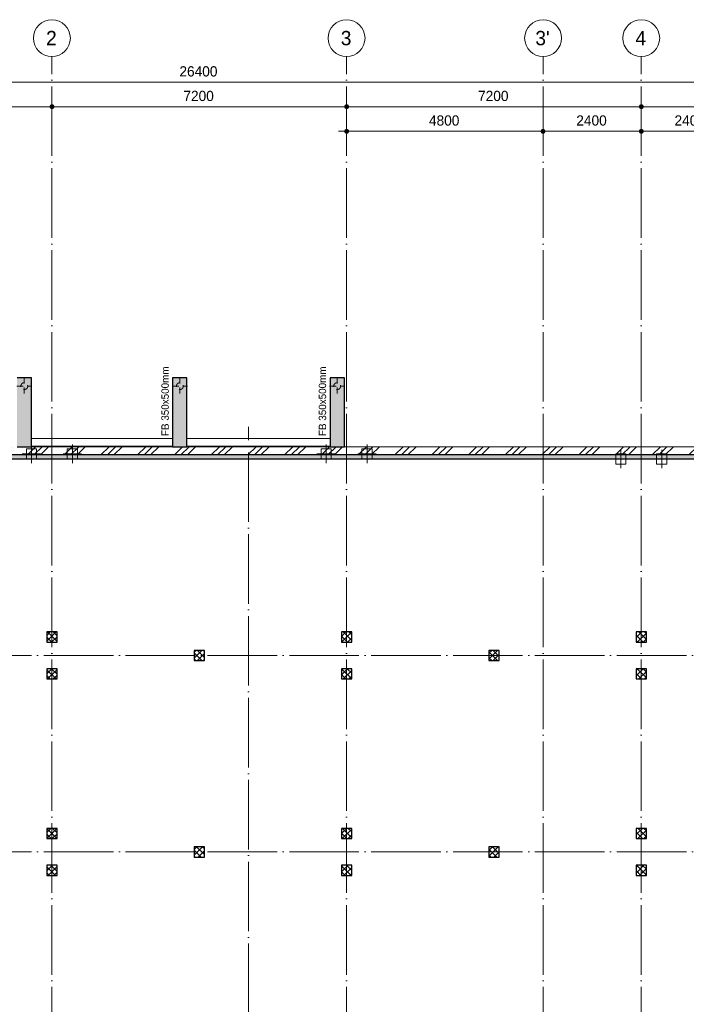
# Model space of a CAD drawing. Header units: millimetres. Extents: x -2900 to 56100, y -900 to 49332.
# Tile 5 of 8: x 11412 to 27700, y 25277 to 49332. Entities that reach past the tile are written whole.
import ezdxf

# ---------------------------------------------------------------- set-up
doc = ezdxf.new("R2010")
doc.units = ezdxf.units.MM
for name, pattern in [('WSP_hartlijn', [800, 500, -100, 100, -100]), ('WSP_hhidden', [250, 150, -100]), ('WSP_stramienlijn', [2000, 1700, -150, 0, -150])]:
    doc.linetypes.add(name, pattern=pattern)
for name, color, linetype, lineweight in [('00_algemeen - hartlijn', 7, 'Continuous', 13), ('00_algemeen - hhidden - 0_13mm', 7, 'WSP_hhidden', 13), ('00_maatvoering', 8, 'Continuous', 13), ('00_maatvoering-100', 8, 'Continuous', 13), ('07_stramien', 4, 'Continuous', 13), ('16_funderingsconstructies', 2, 'Continuous', 18), ('16_funderingsconstructies - voeten en balken -cut-', 3, 'Continuous', 25), ('17_paalfunderingen - prefab', 2, 'Continuous', 18), ('17_paalfunderingen - prefab -cut-', 3, 'Continuous', 25), ('28_hoofddraagconstructies - kolommen en liggers - staal', 1, 'Continuous', 13), ('28_hoofddraagconstructies - tags', 7, 'Continuous', 18)]:
    doc.layers.add(name, color=color, linetype=linetype, lineweight=lineweight)
doc.layers.add('16_funderingsconstructies - voeten en balken', color=2, linetype='Continuous')
doc.styles.add('Revittext', font='txt', dxfattribs={"height": 350})
doc.styles.add('Revittext_1', font='txt', dxfattribs={"height": 250})
doc.styles.add('Revittext_2', font='txt', dxfattribs={"height": 180})
doc.dimstyles.new('WSP_25_-_transparant', dxfattribs={"dimscale": 304.8, "dimtxt": 252.223969, "dimasz": 1.312336, "dimexe": 0.656168, "dimexo": 0.0625, "dimgap": 0.213255, "dimtad": 1, "dimdec": 0, "dimzin": 0, "dimdsep": 46, "dimtxsty": 'Revittext_1', "dimblk1": 'DOTSMALL', "dimblk2": 'DOTSMALL', "dimsah": 1, "dimcen": 0.09, "dimdle": 0.656168, "dimazin": 0, "dimtfac": 1, "dimtdec": 4, "dimtix": 1, "dimtmove": 0, "dimatfit": 3, "dimfxl": 0.656168, "dimfxlon": 1, "dimtvp": 1, "dimtolj": 1, "dimtzin": 0, "dimarcsym": 2})

# ---------------------------------------------------------------- blocks, each defined once
blk = doc.blocks.new('28_WSP_SF_staal - HFL v21-0 - Lequ 200x200x16 - S235-1314732-fundering - plot - 100')
at = {"layer": '00_algemeen - hhidden - 0_13mm'}
blk.add_line((-1747.5, 39.2), (1747.5, 39.2), dxfattribs=at)
blk = doc.blocks.new('28_WSP_SF_staal - HFL v21-0 - Lequ 200x200x16 - S235-1314718-fundering - plot - 100')
at = {"layer": '00_algemeen - hhidden - 0_13mm'}
blk.add_line((-1725, 39.2), (1725, 39.2), dxfattribs=at)
blk = doc.blocks.new('17_WSP_FD_prefab - fundatiepaal v18-0 - 250x250-V89-fundering - plot - 100')
at = {"layer": '00_algemeen - hartlijn', "color": 135}
blk.add_line((0, -225), (0, -125), dxfattribs=at)
at = {"layer": '16_funderingsconstructies', "color": 135, "lineweight": 13}
for p, q in [((-225, 0), (225, 0)), ((125, 125), (-125, 125)), ((-125, 125), (-125, -125)), ((0, -125), (0, 175)), ((125, -125), (125, 125))]:
    blk.add_line(p, q, dxfattribs=at)
blk = doc.blocks.new('17_WSP_FD_prefab - fundatiepaal v18-0 - 250x250-V88-fundering - plot - 100')
at = {"layer": '00_algemeen - hartlijn', "color": 135}
blk.add_line((0, -225), (0, -125), dxfattribs=at)
at = {"layer": '16_funderingsconstructies', "color": 135, "lineweight": 13}
for p, q in [((-225, 0), (225, 0)), ((125, 125), (-125, 125)), ((-125, 125), (-125, -125)), ((0, -125), (0, 225)), ((125, -125), (125, 125))]:
    blk.add_line(p, q, dxfattribs=at)
blk = doc.blocks.new('17_WSP_FD_prefab - fundatiepaal v18-0 - 250x250-V1-fundering - plot - 100')
at = {"layer": '00_algemeen - hartlijn', "color": 135}
for p, q in [((0, 175), (0, 225)), ((0, -225), (0, -125))]:
    blk.add_line(p, q, dxfattribs=at)
at = {"layer": '16_funderingsconstructies', "color": 135, "lineweight": 13}
for p, q in [((-225, 0), (225, 0)), ((125, 125), (-125, 125)), ((-125, 125), (-125, -125)), ((0, -125), (0, 175)), ((125, -125), (125, 125))]:
    blk.add_line(p, q, dxfattribs=at)
blk = doc.blocks.new('17_WSP_FD_prefab - fundatiepaal v18-0 - 250x250-V90-fundering - plot - 100')
at = {"layer": '00_algemeen - hartlijn', "color": 135}
blk.add_line((0, -225), (0, 0), dxfattribs=at)
at = {"layer": '16_funderingsconstructies', "color": 135, "lineweight": 13}
for p, q in [((125, 125), (-125, 125)), ((-125, 125), (-125, 0)), ((0, 0), (0, 225)), ((125, 0), (125, 125))]:
    blk.add_line(p, q, dxfattribs=at)
at = {"layer": '17_paalfunderingen - prefab', "color": 55}
for p, q in [((-125, 0), (-125, -125)), ((-125, -125), (125, -125)), ((125, -125), (125, 0))]:
    blk.add_line(p, q, dxfattribs=at)
blk = doc.blocks.new('17_WSP_FD_prefab - fundatiepaal v18-0 - 250x250-V5-fundering - plot - 100')
at = {"layer": '16_funderingsconstructies', "lineweight": 13}
h = blk.add_hatch(dxfattribs=at)
h.set_pattern_fill('FP_6', color=10, style=0, pattern_type=2)
h.set_pattern_definition([(45, (-12200, -34250), (-70.71068, 70.71068), []), (135, (-12200, -34250), (-70.71068, -70.71068), [])])
h.paths.add_polyline_path([(-125, -125), (125, -125), (125, 125), (-125, 125)])
at = {"layer": '17_paalfunderingen - prefab -cut-', "color": 8}
for p, q in [((125, 125), (-125, 125)), ((-125, 125), (-125, -125)), ((125, -125), (125, 125)), ((-125, -125), (125, -125))]:
    blk.add_line(p, q, dxfattribs=at)
blk = doc.blocks.new('17_WSP_FD_prefab - fundatiepaal v18-0 - 250x250-V6-fundering - plot - 100')
at = {"layer": '16_funderingsconstructies', "lineweight": 13}
h = blk.add_hatch(dxfattribs=at)
h.set_pattern_fill('FP_7', color=10, style=0, pattern_type=2)
h.set_pattern_definition([(45, (-12200, -33350), (-70.71068, 70.71068), []), (135, (-12200, -33350), (-70.71068, -70.71068), [])])
h.paths.add_polyline_path([(-125, -125), (125, -125), (125, 125), (-125, 125)])
at = {"layer": '17_paalfunderingen - prefab -cut-', "color": 8}
for p, q in [((125, 125), (-125, 125)), ((-125, 125), (-125, -125)), ((125, -125), (125, 125)), ((-125, -125), (125, -125))]:
    blk.add_line(p, q, dxfattribs=at)
blk = doc.blocks.new('17_WSP_FD_prefab - fundatiepaal v18-0 - 250x250-V7-fundering - plot - 100')
at = {"layer": '16_funderingsconstructies', "lineweight": 13}
h = blk.add_hatch(dxfattribs=at)
h.set_pattern_fill('FP_8', color=10, style=0, pattern_type=2)
h.set_pattern_definition([(45, (-15800, -33800), (-70.71068, 70.71068), []), (135, (-15800, -33800), (-70.71068, -70.71068), [])])
h.paths.add_polyline_path([(-125, -125), (125, -125), (125, 125), (-125, 125)])
at = {"layer": '17_paalfunderingen - prefab -cut-', "color": 8}
for p, q in [((125, 125), (-125, 125)), ((-125, 125), (-125, -125)), ((125, -125), (125, 125)), ((-125, -125), (125, -125))]:
    blk.add_line(p, q, dxfattribs=at)
blk = doc.blocks.new('17_WSP_FD_prefab - fundatiepaal v18-0 - 250x250-V8-fundering - plot - 100')
at = {"layer": '16_funderingsconstructies', "lineweight": 13}
h = blk.add_hatch(dxfattribs=at)
h.set_pattern_fill('FP_9', color=10, style=0, pattern_type=2)
h.set_pattern_definition([(45, (-19400, -34250), (-70.71068, 70.71068), []), (135, (-19400, -34250), (-70.71068, -70.71068), [])])
h.paths.add_polyline_path([(-125, -125), (125, -125), (125, 125), (-125, 125)])
at = {"layer": '17_paalfunderingen - prefab -cut-', "color": 8}
for p, q in [((125, 125), (-125, 125)), ((-125, 125), (-125, -125)), ((125, -125), (125, 125)), ((-125, -125), (125, -125))]:
    blk.add_line(p, q, dxfattribs=at)
blk = doc.blocks.new('17_WSP_FD_prefab - fundatiepaal v18-0 - 250x250-V9-fundering - plot - 100')
at = {"layer": '16_funderingsconstructies', "lineweight": 13}
h = blk.add_hatch(dxfattribs=at)
h.set_pattern_fill('FP_10', color=10, style=0, pattern_type=2)
h.set_pattern_definition([(45, (-19400, -33350), (-70.71068, 70.71068), []), (135, (-19400, -33350), (-70.71068, -70.71068), [])])
h.paths.add_polyline_path([(-125, -125), (125, -125), (125, 125), (-125, 125)])
at = {"layer": '17_paalfunderingen - prefab -cut-', "color": 8}
for p, q in [((125, 125), (-125, 125)), ((-125, 125), (-125, -125)), ((125, -125), (125, 125)), ((-125, -125), (125, -125))]:
    blk.add_line(p, q, dxfattribs=at)
blk = doc.blocks.new('17_WSP_FD_prefab - fundatiepaal v18-0 - 250x250-V10-fundering - plot - 100')
at = {"layer": '16_funderingsconstructies', "lineweight": 13}
h = blk.add_hatch(dxfattribs=at)
h.set_pattern_fill('FP_11', color=10, style=0, pattern_type=2)
h.set_pattern_definition([(45, (-23000, -33800), (-70.71068, 70.71068), []), (135, (-23000, -33800), (-70.71068, -70.71068), [])])
h.paths.add_polyline_path([(-125, -125), (125, -125), (125, 125), (-125, 125)])
at = {"layer": '17_paalfunderingen - prefab -cut-', "color": 8}
for p, q in [((125, 125), (-125, 125)), ((-125, 125), (-125, -125)), ((125, -125), (125, 125)), ((-125, -125), (125, -125))]:
    blk.add_line(p, q, dxfattribs=at)
blk = doc.blocks.new('17_WSP_FD_prefab - fundatiepaal v18-0 - 250x250-V11-fundering - plot - 100')
at = {"layer": '16_funderingsconstructies', "lineweight": 13}
h = blk.add_hatch(dxfattribs=at)
h.set_pattern_fill('FP_12', color=10, style=0, pattern_type=2)
h.set_pattern_definition([(45, (-26600, -34250), (-70.71068, 70.71068), []), (135, (-26600, -34250), (-70.71068, -70.71068), [])])
h.paths.add_polyline_path([(-125, -125), (125, -125), (125, 125), (-125, 125)])
at = {"layer": '17_paalfunderingen - prefab -cut-', "color": 8}
for p, q in [((125, 125), (-125, 125)), ((-125, 125), (-125, -125)), ((125, -125), (125, 125)), ((-125, -125), (125, -125))]:
    blk.add_line(p, q, dxfattribs=at)
blk = doc.blocks.new('17_WSP_FD_prefab - fundatiepaal v18-0 - 250x250-V12-fundering - plot - 100')
at = {"layer": '16_funderingsconstructies', "lineweight": 13}
h = blk.add_hatch(dxfattribs=at)
h.set_pattern_fill('FP_13', color=10, style=0, pattern_type=2)
h.set_pattern_definition([(45, (-26600, -33350), (-70.71068, 70.71068), []), (135, (-26600, -33350), (-70.71068, -70.71068), [])])
h.paths.add_polyline_path([(-125, -125), (125, -125), (125, 125), (-125, 125)])
at = {"layer": '17_paalfunderingen - prefab -cut-', "color": 8}
for p, q in [((125, 125), (-125, 125)), ((-125, 125), (-125, -125)), ((125, -125), (125, 125)), ((-125, -125), (125, -125))]:
    blk.add_line(p, q, dxfattribs=at)
blk = doc.blocks.new('17_WSP_FD_prefab - fundatiepaal v18-0 - 250x250-V17-fundering - plot - 100')
at = {"layer": '16_funderingsconstructies', "lineweight": 13}
h = blk.add_hatch(dxfattribs=at)
h.set_pattern_fill('FP_17', color=10, style=0, pattern_type=2)
h.set_pattern_definition([(45, (-12200, -29450), (-70.71068, 70.71068), []), (135, (-12200, -29450), (-70.71068, -70.71068), [])])
h.paths.add_polyline_path([(-125, -125), (125, -125), (125, 125), (-125, 125)])
at = {"layer": '17_paalfunderingen - prefab -cut-', "color": 8}
for p, q in [((125, 125), (-125, 125)), ((-125, 125), (-125, -125)), ((125, -125), (125, 125)), ((-125, -125), (125, -125))]:
    blk.add_line(p, q, dxfattribs=at)
blk = doc.blocks.new('17_WSP_FD_prefab - fundatiepaal v18-0 - 250x250-V18-fundering - plot - 100')
at = {"layer": '16_funderingsconstructies', "lineweight": 13}
h = blk.add_hatch(dxfattribs=at)
h.set_pattern_fill('FP_18', color=10, style=0, pattern_type=2)
h.set_pattern_definition([(45, (-12200, -28550), (-70.71068, 70.71068), []), (135, (-12200, -28550), (-70.71068, -70.71068), [])])
h.paths.add_polyline_path([(-125, -125), (125, -125), (125, 125), (-125, 125)])
at = {"layer": '17_paalfunderingen - prefab -cut-', "color": 8}
for p, q in [((125, 125), (-125, 125)), ((-125, 125), (-125, -125)), ((125, -125), (125, 125)), ((-125, -125), (125, -125))]:
    blk.add_line(p, q, dxfattribs=at)
blk = doc.blocks.new('17_WSP_FD_prefab - fundatiepaal v18-0 - 250x250-V19-fundering - plot - 100')
at = {"layer": '16_funderingsconstructies', "lineweight": 13}
h = blk.add_hatch(dxfattribs=at)
h.set_pattern_fill('FP_19', color=10, style=0, pattern_type=2)
h.set_pattern_definition([(45, (-15800, -29000), (-70.71068, 70.71068), []), (135, (-15800, -29000), (-70.71068, -70.71068), [])])
h.paths.add_polyline_path([(-125, -125), (125, -125), (125, 125), (-125, 125)])
at = {"layer": '17_paalfunderingen - prefab -cut-', "color": 8}
for p, q in [((125, 125), (-125, 125)), ((-125, 125), (-125, -125)), ((125, -125), (125, 125)), ((-125, -125), (125, -125))]:
    blk.add_line(p, q, dxfattribs=at)
blk = doc.blocks.new('17_WSP_FD_prefab - fundatiepaal v18-0 - 250x250-V20-fundering - plot - 100')
at = {"layer": '16_funderingsconstructies', "lineweight": 13}
h = blk.add_hatch(dxfattribs=at)
h.set_pattern_fill('FP_20', color=10, style=0, pattern_type=2)
h.set_pattern_definition([(45, (-19400, -29450), (-70.71068, 70.71068), []), (135, (-19400, -29450), (-70.71068, -70.71068), [])])
h.paths.add_polyline_path([(-125, -125), (125, -125), (125, 125), (-125, 125)])
at = {"layer": '17_paalfunderingen - prefab -cut-', "color": 8}
for p, q in [((125, 125), (-125, 125)), ((-125, 125), (-125, -125)), ((125, -125), (125, 125)), ((-125, -125), (125, -125))]:
    blk.add_line(p, q, dxfattribs=at)
blk = doc.blocks.new('17_WSP_FD_prefab - fundatiepaal v18-0 - 250x250-V21-fundering - plot - 100')
at = {"layer": '16_funderingsconstructies', "lineweight": 13}
h = blk.add_hatch(dxfattribs=at)
h.set_pattern_fill('FP_21', color=10, style=0, pattern_type=2)
h.set_pattern_definition([(45, (-19400, -28550), (-70.71068, 70.71068), []), (135, (-19400, -28550), (-70.71068, -70.71068), [])])
h.paths.add_polyline_path([(-125, -125), (125, -125), (125, 125), (-125, 125)])
at = {"layer": '17_paalfunderingen - prefab -cut-', "color": 8}
for p, q in [((125, 125), (-125, 125)), ((-125, 125), (-125, -125)), ((125, -125), (125, 125)), ((-125, -125), (125, -125))]:
    blk.add_line(p, q, dxfattribs=at)
blk = doc.blocks.new('17_WSP_FD_prefab - fundatiepaal v18-0 - 250x250-V22-fundering - plot - 100')
at = {"layer": '16_funderingsconstructies', "lineweight": 13}
h = blk.add_hatch(dxfattribs=at)
h.set_pattern_fill('FP_22', color=10, style=0, pattern_type=2)
h.set_pattern_definition([(45, (-23000, -29000), (-70.71068, 70.71068), []), (135, (-23000, -29000), (-70.71068, -70.71068), [])])
h.paths.add_polyline_path([(-125, -125), (125, -125), (125, 125), (-125, 125)])
at = {"layer": '17_paalfunderingen - prefab -cut-', "color": 8}
for p, q in [((125, 125), (-125, 125)), ((-125, 125), (-125, -125)), ((125, -125), (125, 125)), ((-125, -125), (125, -125))]:
    blk.add_line(p, q, dxfattribs=at)
blk = doc.blocks.new('17_WSP_FD_prefab - fundatiepaal v18-0 - 250x250-V23-fundering - plot - 100')
at = {"layer": '16_funderingsconstructies', "lineweight": 13}
h = blk.add_hatch(dxfattribs=at)
h.set_pattern_fill('FP_23', color=10, style=0, pattern_type=2)
h.set_pattern_definition([(45, (-26600, -29450), (-70.71068, 70.71068), []), (135, (-26600, -29450), (-70.71068, -70.71068), [])])
h.paths.add_polyline_path([(-125, -125), (125, -125), (125, 125), (-125, 125)])
at = {"layer": '17_paalfunderingen - prefab -cut-', "color": 8}
for p, q in [((125, 125), (-125, 125)), ((-125, 125), (-125, -125)), ((125, -125), (125, 125)), ((-125, -125), (125, -125))]:
    blk.add_line(p, q, dxfattribs=at)
blk = doc.blocks.new('17_WSP_FD_prefab - fundatiepaal v18-0 - 250x250-V24-fundering - plot - 100')
at = {"layer": '16_funderingsconstructies', "lineweight": 13}
h = blk.add_hatch(dxfattribs=at)
h.set_pattern_fill('FP_24', color=10, style=0, pattern_type=2)
h.set_pattern_definition([(45, (-26600, -28550), (-70.71068, 70.71068), []), (135, (-26600, -28550), (-70.71068, -70.71068), [])])
h.paths.add_polyline_path([(-125, -125), (125, -125), (125, 125), (-125, 125)])
at = {"layer": '17_paalfunderingen - prefab -cut-', "color": 8}
for p, q in [((125, 125), (-125, 125)), ((-125, 125), (-125, -125)), ((125, -125), (125, 125)), ((-125, -125), (125, -125))]:
    blk.add_line(p, q, dxfattribs=at)
blk = doc.blocks.new('17_WSP_FD_beton - fundatiepaal v21-1 - ø168_178 _stalen buis_-V97-fundering - plot - 100')
at = {"layer": '00_algemeen - hartlijn', "linetype": 'WSP_hartlijn'}
for p, q in [((-184, 0), (-175, 0)), ((175, 0), (184, 0))]:
    blk.add_line(p, q, dxfattribs=at)
at = {"layer": '16_funderingsconstructies', "linetype": 'WSP_hhidden', "lineweight": 13}
for p, q in [((-175, 0), (175, 0)), ((0, -184), (0, 184))]:
    blk.add_line(p, q, dxfattribs=at)
blk.add_circle((0, 0), 84, dxfattribs=at)
blk = doc.blocks.new('Grid - Stramienbol 9_0mm-3500-fundering - plot - 100')
at = {"layer": '07_stramien'}
blk.add_circle((0, 0), 4.5, dxfattribs=at)
blk = doc.blocks.new('DIMBLOCK1-fundering - plot - 100')
at = {"layer": '00_maatvoering-100'}
h = blk.add_hatch(color=256, dxfattribs=at)
edge = h.paths.add_edge_path()
edge.add_arc((2600, 47807), 50, 0, 360)
h = blk.add_hatch(color=256, dxfattribs=at)
edge = h.paths.add_edge_path()
edge.add_arc((29000, 47807), 50, 0, 360)
for p, q in [((2600, 48007), (2600, 47607)), ((2600, 47807), (2600, 48007)), ((29000, 48007), (29000, 47607)), ((29000, 47807), (29000, 48007)), ((2400, 47807), (29000, 47807))]:
    blk.add_line(p, q, dxfattribs=at)
for centre in [(2600, 47807), (29000, 47807)]:
    blk.add_circle(centre, 50, dxfattribs=at)
at = {"layer": '00_maatvoering-100', "color": 0, "insert": (15315, 48195), "char_height": 250, "width": 1164.11, "attachment_point": 1, "line_spacing_factor": 0.931288, "style": 'Revittext_1'}
blk.add_mtext('26400', dxfattribs=at)
blk = doc.blocks.new('_DotSmall')
at = {"color": 0, "linetype": 'ByBlock', "const_width": 0.5}
blk.add_lwpolyline([(-0.0625, 0, 1), (0.0625, 0, 1)], format="xyb", close=True, dxfattribs=at)
blk = doc.blocks.new('DIMBLOCK5-fundering - plot - 100')
at = {"layer": '00_maatvoering-100'}
h = blk.add_hatch(color=256, dxfattribs=at)
edge = h.paths.add_edge_path()
edge.add_arc((5000, 47207), 50, 0, 360)
h = blk.add_hatch(color=256, dxfattribs=at)
edge = h.paths.add_edge_path()
edge.add_arc((12200, 47207), 50, 0, 360)
for p, q in [((5000, 47407), (5000, 47007)), ((5000, 47207), (5000, 47407)), ((12200, 47407), (12200, 47007)), ((12200, 47207), (12200, 47407)), ((5000, 47207), (12200, 47207))]:
    blk.add_line(p, q, dxfattribs=at)
for centre in [(5000, 47207), (12200, 47207)]:
    blk.add_circle(centre, 50, dxfattribs=at)
at = {"layer": '00_maatvoering-100', "color": 0, "insert": (8212, 47595), "char_height": 250, "width": 931.29, "attachment_point": 1, "line_spacing_factor": 0.931288, "style": 'Revittext_1'}
blk.add_mtext('7200', dxfattribs=at)
blk = doc.blocks.new('DIMBLOCK6-fundering - plot - 100')
at = {"layer": '00_maatvoering-100'}
h = blk.add_hatch(color=256, dxfattribs=at)
edge = h.paths.add_edge_path()
edge.add_arc((12200, 47207), 50, 0, 360)
h = blk.add_hatch(color=256, dxfattribs=at)
edge = h.paths.add_edge_path()
edge.add_arc((19400, 47207), 50, 0, 360)
for p, q in [((12200, 47407), (12200, 47007)), ((12200, 47207), (12200, 47407)), ((19400, 47407), (19400, 47007)), ((19400, 47207), (19400, 47407)), ((12200, 47207), (19400, 47207))]:
    blk.add_line(p, q, dxfattribs=at)
for centre in [(12200, 47207), (19400, 47207)]:
    blk.add_circle(centre, 50, dxfattribs=at)
at = {"layer": '00_maatvoering-100', "color": 0, "insert": (15412, 47595), "char_height": 250, "width": 931.29, "attachment_point": 1, "line_spacing_factor": 0.931288, "style": 'Revittext_1'}
blk.add_mtext('7200', dxfattribs=at)
blk = doc.blocks.new('DIMBLOCK7-fundering - plot - 100')
at = {"layer": '00_maatvoering-100'}
h = blk.add_hatch(color=256, dxfattribs=at)
edge = h.paths.add_edge_path()
edge.add_arc((19400, 47207), 50, 0, 360)
h = blk.add_hatch(color=256, dxfattribs=at)
edge = h.paths.add_edge_path()
edge.add_arc((26600, 47207), 50, 0, 360)
for p, q in [((19400, 47407), (19400, 47007)), ((19400, 47207), (19400, 47407)), ((26600, 47407), (26600, 47007)), ((26600, 47207), (26600, 47407)), ((19400, 47207), (26600, 47207))]:
    blk.add_line(p, q, dxfattribs=at)
for centre in [(19400, 47207), (26600, 47207)]:
    blk.add_circle(centre, 50, dxfattribs=at)
at = {"layer": '00_maatvoering-100', "color": 0, "insert": (22612, 47595), "char_height": 250, "width": 931.29, "attachment_point": 1, "line_spacing_factor": 0.931288, "style": 'Revittext_1'}
blk.add_mtext('7200', dxfattribs=at)
blk = doc.blocks.new('DIMBLOCK8-fundering - plot - 100')
at = {"layer": '00_maatvoering-100'}
h = blk.add_hatch(color=256, dxfattribs=at)
edge = h.paths.add_edge_path()
edge.add_arc((26600, 47207), 50, 0, 360)
h = blk.add_hatch(color=256, dxfattribs=at)
edge = h.paths.add_edge_path()
edge.add_arc((33800, 47207), 50, 0, 360)
for p, q in [((26600, 47407), (26600, 47007)), ((26600, 47207), (26600, 47407)), ((33800, 47407), (33800, 47007)), ((33800, 47207), (33800, 47407)), ((26600, 47207), (33800, 47207))]:
    blk.add_line(p, q, dxfattribs=at)
for centre in [(26600, 47207), (33800, 47207)]:
    blk.add_circle(centre, 50, dxfattribs=at)
at = {"layer": '00_maatvoering-100', "color": 0, "insert": (29812, 47595), "char_height": 250, "width": 931.29, "attachment_point": 1, "line_spacing_factor": 0.931288, "style": 'Revittext_1'}
blk.add_mtext('7200', dxfattribs=at)
blk = doc.blocks.new('DIMBLOCK14-fundering - plot - 100')
at = {"layer": '00_maatvoering-100'}
h = blk.add_hatch(color=256, dxfattribs=at)
edge = h.paths.add_edge_path()
edge.add_arc((19400, 46607), 50, 0, 360)
h = blk.add_hatch(color=256, dxfattribs=at)
edge = h.paths.add_edge_path()
edge.add_arc((24200, 46607), 50, 0, 360)
for p, q in [((19400, 46807), (19400, 46407)), ((19400, 46607), (19400, 46807)), ((24200, 46807), (24200, 46407)), ((24200, 46607), (24200, 46807)), ((19200, 46607), (24200, 46607))]:
    blk.add_line(p, q, dxfattribs=at)
for centre in [(19400, 46607), (24200, 46607)]:
    blk.add_circle(centre, 50, dxfattribs=at)
at = {"layer": '00_maatvoering-100', "color": 0, "insert": (21412, 46995), "char_height": 250, "width": 931.29, "attachment_point": 1, "line_spacing_factor": 0.931288, "style": 'Revittext_1'}
blk.add_mtext('4800', dxfattribs=at)
blk = doc.blocks.new('DIMBLOCK15-fundering - plot - 100')
at = {"layer": '00_maatvoering-100'}
h = blk.add_hatch(color=256, dxfattribs=at)
edge = h.paths.add_edge_path()
edge.add_arc((24200, 46607), 50, 0, 360)
h = blk.add_hatch(color=256, dxfattribs=at)
edge = h.paths.add_edge_path()
edge.add_arc((26600, 46607), 50, 0, 360)
for p, q in [((24200, 46807), (24200, 46407)), ((24200, 46607), (24200, 46807)), ((26600, 46807), (26600, 46407)), ((26600, 46607), (26600, 46807)), ((24200, 46607), (26600, 46607))]:
    blk.add_line(p, q, dxfattribs=at)
for centre in [(24200, 46607), (26600, 46607)]:
    blk.add_circle(centre, 50, dxfattribs=at)
at = {"layer": '00_maatvoering-100', "color": 0, "insert": (25012, 46995), "char_height": 250, "width": 931.29, "attachment_point": 1, "line_spacing_factor": 0.931288, "style": 'Revittext_1'}
blk.add_mtext('2400', dxfattribs=at)
blk = doc.blocks.new('DIMBLOCK16-fundering - plot - 100')
at = {"layer": '00_maatvoering-100'}
h = blk.add_hatch(color=256, dxfattribs=at)
edge = h.paths.add_edge_path()
edge.add_arc((26600, 46607), 50, 0, 360)
h = blk.add_hatch(color=256, dxfattribs=at)
edge = h.paths.add_edge_path()
edge.add_arc((29000, 46607), 50, 0, 360)
for p, q in [((26600, 46807), (26600, 46407)), ((26600, 46607), (26600, 46807)), ((29000, 46807), (29000, 46407)), ((29000, 46607), (29000, 46807)), ((26600, 46607), (29000, 46607))]:
    blk.add_line(p, q, dxfattribs=at)
for centre in [(26600, 46607), (29000, 46607)]:
    blk.add_circle(centre, 50, dxfattribs=at)
at = {"layer": '00_maatvoering-100', "color": 0, "insert": (27412, 46995), "char_height": 250, "width": 931.29, "attachment_point": 1, "line_spacing_factor": 0.931288, "style": 'Revittext_1'}
blk.add_mtext('2400', dxfattribs=at)

msp = doc.modelspace()

# ---------------------------------------------------------------- hatches: boundary and pattern name
at = {"layer": '16_funderingsconstructies - voeten en balken'}
for color, points in [(256, [(11350, 38900), (11700, 38900), (11700, 40580), (11350, 40580), (11350, 39176.9)]), (256, [(15150, 38900), (15500, 38900), (15500, 40580), (15150, 40580), (15150, 39176.9)]), (256, [(19345, 38900), (19345, 40580), (18995, 40580), (18995, 38900)]), (10, [(29000, 38600), (29100, 38600), (29100, 38700), (2500, 38700), (2500, 38600), (27733.5, 38600)])]:
    msp.add_hatch(color=color, dxfattribs=at).paths.add_polyline_path(points)
at = {"layer": '16_funderingsconstructies - voeten en balken', "lineweight": 13}
h = msp.add_hatch(dxfattribs=at)
h.set_pattern_fill('FP_1', color=10, style=0, pattern_type=2)
h.set_pattern_definition([(45, (0, 0), (-449.013, 449.013), []), (45, (158.75, 0), (0, 898.026), []), (45, (-158.75, 0), (0, 898.026), [])])
h.paths.add_polyline_path([(29300, 38600), (29300, 38900), (2300, 38900), (2300, 38600), (2500, 38600), (2500, 38700), (29100, 38700), (29100, 38600)])

# ---------------------------------------------------------------- linework, layer by layer
at = {"layer": '07_stramien', "linetype": 'WSP_stramienlijn'}
for p, q in [((12200, 0), (12200, 48432.3)), ((19400, 0), (19400, 48432.3)), ((24200, 0), (24200, 48432.3)), ((26600, 0), (26600, 48432.3)), ((17000, 13061.2), (17000, 39387.2)), ((-2000, 38600), (55200, 38600)), ((-2000, 33800), (55200, 33800)), ((-2000, 29000), (55200, 29000))]:
    msp.add_line(p, q, dxfattribs=at)
at = {"layer": '16_funderingsconstructies - voeten en balken', "color": 55, "lineweight": 18}
for p, q in [((11700, 38900), (15150, 38900)), ((15500, 38900), (18995, 38900)), ((19345, 38900), (29300, 38900))]:
    msp.add_line(p, q, dxfattribs=at)
at = {"layer": '16_funderingsconstructies - voeten en balken -cut-'}
for p, q in [((11700, 40580), (11350, 40580)), ((11700, 38900), (11700, 40580)), ((15500, 40580), (15150, 40580)), ((15150, 40580), (15150, 38900)), ((15500, 38900), (15500, 40580)), ((19345, 40580), (18995, 40580)), ((18995, 40580), (18995, 38900)), ((19345, 38900), (19345, 40580)), ((11350, 38900), (11700, 38900)), ((15150, 38900), (15500, 38900)), ((18995, 38900), (19345, 38900))]:
    msp.add_line(p, q, dxfattribs=at)
at = {"layer": '16_funderingsconstructies - voeten en balken -cut-', "color": 8}
for p, q in [((29100, 38700), (2500, 38700)), ((2600, 38600), (29000, 38600))]:
    msp.add_line(p, q, dxfattribs=at)
at = {"layer": '28_hoofddraagconstructies - kolommen en liggers - staal'}
for p, q in [((15150, 39100), (11700, 39100)), ((18995, 39100), (15500, 39100)), ((15150, 38916), (11700, 38916)), ((11700, 38900), (15150, 38900)), ((18995, 38916), (15500, 38916)), ((15500, 38900), (18995, 38900))]:
    msp.add_line(p, q, dxfattribs=at)

# ---------------------------------------------------------------- block references
at = {"layer": '00_algemeen - hhidden - 0_13mm', "rotation": 180}
for name, p in [('28_WSP_SF_staal - HFL v21-0 - Lequ 200x200x16 - S235-1314718-fundering - plot - 100', (13425, 38955.2)), ('28_WSP_SF_staal - HFL v21-0 - Lequ 200x200x16 - S235-1314732-fundering - plot - 100', (17247.5, 38955.2))]:
    msp.add_blockref(name, p, dxfattribs=at)
at = {"layer": '07_stramien', "xscale": 99.99999999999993, "yscale": 99.99999999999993, "zscale": 99.99999999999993}
for p in [(12200, 48882.3), (19400, 48882.3), (24200, 48882.3), (26600, 48882.3)]:
    msp.add_blockref('Grid - Stramienbol 9_0mm-3500-fundering - plot - 100', p, dxfattribs=at)
at = {"layer": '16_funderingsconstructies', "linetype": 'WSP_hhidden', "lineweight": 13}
for p in [(11525, 40379.8), (15325, 40379.8), (19170, 40379.8)]:
    msp.add_blockref('17_WSP_FD_beton - fundatiepaal v21-1 - ø168_178 _stalen buis_-V97-fundering - plot - 100', p, dxfattribs=at)
at = {"layer": '16_funderingsconstructies', "color": 135, "lineweight": 13}
for name, p in [('17_WSP_FD_prefab - fundatiepaal v18-0 - 250x250-V89-fundering - plot - 100', (11700, 38725)), ('17_WSP_FD_prefab - fundatiepaal v18-0 - 250x250-V88-fundering - plot - 100', (12700, 38725)), ('17_WSP_FD_prefab - fundatiepaal v18-0 - 250x250-V88-fundering - plot - 100', (18900, 38725)), ('17_WSP_FD_prefab - fundatiepaal v18-0 - 250x250-V1-fundering - plot - 100', (19900, 38725)), ('17_WSP_FD_prefab - fundatiepaal v18-0 - 250x250-V90-fundering - plot - 100', (26100, 38600)), ('17_WSP_FD_prefab - fundatiepaal v18-0 - 250x250-V90-fundering - plot - 100', (27100, 38600)), ('17_WSP_FD_prefab - fundatiepaal v18-0 - 250x250-V5-fundering - plot - 100', (12200, 34250)), ('17_WSP_FD_prefab - fundatiepaal v18-0 - 250x250-V8-fundering - plot - 100', (19400, 34250)), ('17_WSP_FD_prefab - fundatiepaal v18-0 - 250x250-V11-fundering - plot - 100', (26600, 34250)), ('17_WSP_FD_prefab - fundatiepaal v18-0 - 250x250-V7-fundering - plot - 100', (15800, 33800)), ('17_WSP_FD_prefab - fundatiepaal v18-0 - 250x250-V10-fundering - plot - 100', (23000, 33800)), ('17_WSP_FD_prefab - fundatiepaal v18-0 - 250x250-V6-fundering - plot - 100', (12200, 33350)), ('17_WSP_FD_prefab - fundatiepaal v18-0 - 250x250-V9-fundering - plot - 100', (19400, 33350)), ('17_WSP_FD_prefab - fundatiepaal v18-0 - 250x250-V12-fundering - plot - 100', (26600, 33350)), ('17_WSP_FD_prefab - fundatiepaal v18-0 - 250x250-V17-fundering - plot - 100', (12200, 29450)), ('17_WSP_FD_prefab - fundatiepaal v18-0 - 250x250-V20-fundering - plot - 100', (19400, 29450)), ('17_WSP_FD_prefab - fundatiepaal v18-0 - 250x250-V23-fundering - plot - 100', (26600, 29450)), ('17_WSP_FD_prefab - fundatiepaal v18-0 - 250x250-V19-fundering - plot - 100', (15800, 29000)), ('17_WSP_FD_prefab - fundatiepaal v18-0 - 250x250-V22-fundering - plot - 100', (23000, 29000)), ('17_WSP_FD_prefab - fundatiepaal v18-0 - 250x250-V18-fundering - plot - 100', (12200, 28550)), ('17_WSP_FD_prefab - fundatiepaal v18-0 - 250x250-V21-fundering - plot - 100', (19400, 28550)), ('17_WSP_FD_prefab - fundatiepaal v18-0 - 250x250-V24-fundering - plot - 100', (26600, 28550))]:
    msp.add_blockref(name, p, dxfattribs=at)

# ---------------------------------------------------------------- texts
at = {"layer": '07_stramien', "char_height": 350, "attachment_point": 1, "style": 'Revittext'}
for s, insert, width in [("3'", (24011.4, 49057.9), 448.945), ('2', (12057.4, 49057.9), 336.709), ('3', (19257.4, 49057.9), 336.709), ('4', (26457.4, 49057.9), 336.709)]:
    msp.add_mtext(s, dxfattribs=dict(at, insert=insert, width=width))
at = {"layer": '28_hoofddraagconstructies - tags', "lineweight": 13, "char_height": 180, "width": 2108.438, "attachment_point": 1, "rotation": 90, "style": 'Revittext_2'}
for insert in [(14874.9, 39160.9), (18719.9, 39160.9)]:
    msp.add_mtext('FB 350x500mm', dxfattribs=dict(at, insert=insert))

# ---------------------------------------------------------------- dimensions: what is measured, and where the dimension line sits
at = {"layer": '00_maatvoering'}
for base, p1, p2, override, picture, middle in [((29000, 47806.5), (2600, 48006.5), (29000, 48006.5), {"dimpost": '<>', "dimfxl": 26400}, 'DIMBLOCK1-fundering - plot - 100', (15800, 47999.2)), ((12200, 47206.5), (5000, 47406.5), (12200, 47406.5), {"dimpost": '<>', "dimfxl": 7200}, 'DIMBLOCK5-fundering - plot - 100', (8600, 47399.2)), ((19400, 47206.5), (12200, 47406.5), (19400, 47406.5), {"dimpost": '<>', "dimfxl": 7200}, 'DIMBLOCK6-fundering - plot - 100', (15800, 47399.2)), ((26600, 47206.5), (19400, 47406.5), (26600, 47406.5), {"dimpost": '<>', "dimfxl": 7200}, 'DIMBLOCK7-fundering - plot - 100', (23000, 47399.2)), ((33800, 47206.5), (26600, 47406.5), (33800, 47406.5), {"dimpost": '<>', "dimfxl": 7200}, 'DIMBLOCK8-fundering - plot - 100', (30200, 47399.2)), ((24200, 46606.5), (19400, 46806.5), (24200, 46806.5), {"dimpost": '<>', "dimfxl": 4800}, 'DIMBLOCK14-fundering - plot - 100', (21800, 46799.2)), ((26600, 46606.5), (24200, 46806.5), (26600, 46806.5), {"dimpost": '<>', "dimfxl": 2400}, 'DIMBLOCK15-fundering - plot - 100', (25400, 46799.2)), ((29000, 46606.5), (26600, 46806.5), (29000, 46806.5), {"dimpost": '<>', "dimfxl": 2400}, 'DIMBLOCK16-fundering - plot - 100', (27800, 46799.2))]:
    dim = msp.add_linear_dim(base=base, p1=p1, p2=p2, dimstyle='WSP_25_-_transparant', override=override, dxfattribs=at)
    dim.commit()
    dim.dimension.update_dxf_attribs({"geometry": picture, "text_midpoint": middle})

doc.saveas('drawing.dxf')
